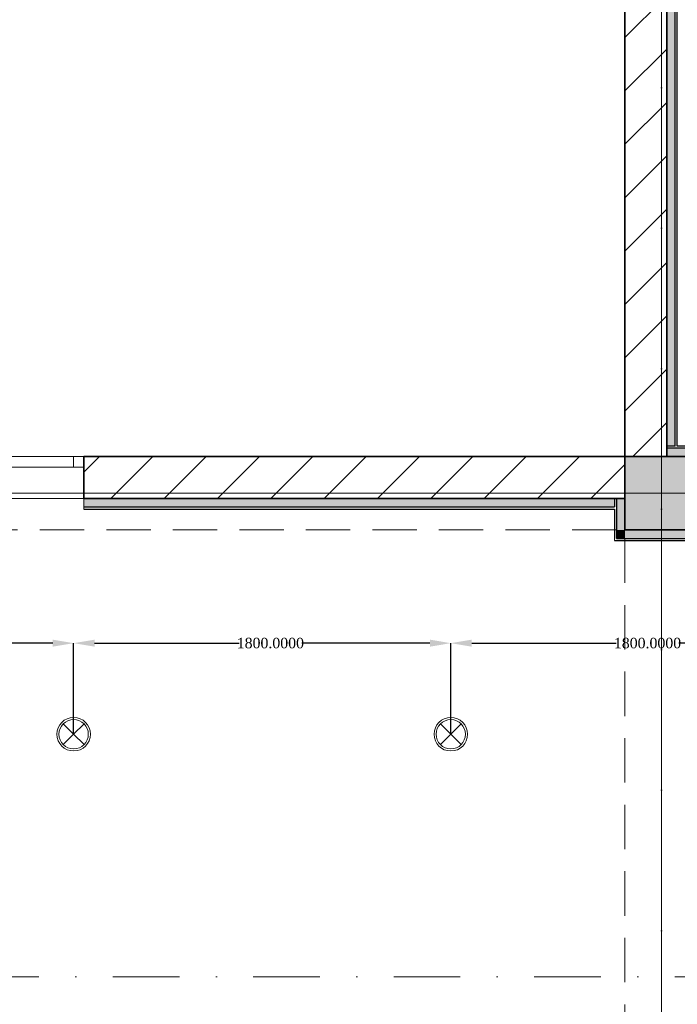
# Model space of a CAD drawing. Header units: millimetres. Extents: x 0 to 88385, y 0 to 41127.
# Tile 131 of 244: x 58168 to 61307, y 30225 to 34922. Entities that reach past the tile are written whole.
import ezdxf
from ezdxf.enums import TextEntityAlignment as Align

# ---------------------------------------------------------------- set-up
doc = ezdxf.new("R2010")
doc.units = ezdxf.units.MM
doc.header["$MEASUREMENT"] = 0
doc.linetypes.add('Dot & Dashed', pattern=[670.277762, 317.5, -176.388889, 0, -176.388874])
doc.linetypes.add('Hidden', pattern=[317.5, 211.666667, -105.833333])
for name, color, linetype in [('- განათება', 7, 'Continuous'), ('Marker - Section', 7, 'Continuous'), ('New_Structural - Bearing', 7, 'Continuous'), ('Structural - Bearing', 7, 'Continuous'), ('Structural - Grid', 7, 'Continuous')]:
    doc.layers.add(name, color=color, linetype=linetype)
for name, color, linetype, lineweight in [('Archicad Windows_Pen_No__1', 7, 'Continuous', 13), ('New_Structural - Bearing_Pen_No__1', 7, 'Continuous', 13), ('Structural - Bearing_Pen_No__1', 7, 'Continuous', 13), ('Structural - Bearing_Pen_No__20', 1, 'Continuous', 0), ('Structural - Bearing_Pen_No__27', 7, 'Continuous', 35)]:
    doc.layers.add(name, color=color, linetype=linetype, lineweight=lineweight)
for name, color, linetype, lineweight, true_color in [('Marker - Section_Pen_No__108', 7, 'Continuous', 13, 0xfd8379), ('New_Interior - Lamp_Pen_No__77', 7, 'Continuous', 20, 0xffeb28), ('New_Structural - Bearing_Pen_No__255', 7, 'Continuous', 13, 0xe8e8e8), ('New_Structural - Bearing_Pen_No__5', 7, 'Continuous', 25, 0x40a5ff), ('New_Structural - Bearing_Pen_No__57', 7, 'Continuous', 25, 0xdcd214), ('Structural - Bearing_Pen_No__161', 7, 'Continuous', 13, 0x6a6a6a), ('Structural - Bearing_Pen_No__28', 7, 'Continuous', 35, 0xa80f02), ('Structural - Bearing_Pen_No__81', 7, 'Continuous', 20, 0x6a6a6a), ('Structural - Grid_Pen_No__81', 7, 'Continuous', 20, 0x6a6a6a)]:
    doc.layers.add(name, color=color, linetype=linetype, lineweight=lineweight, true_color=true_color)
doc.styles.add('GENERATED_STYLE_2', font='txt')
doc.styles.get("Standard").update_dxf_attribs({"font": 'sylfaen.ttf'})
doc.dimstyles.get("Standard").update_dxf_attribs({"dimtxt": 0.18, "dimasz": 0.18, "dimexe": 0.18, "dimexo": 0.0625, "dimgap": 0.09, "dimtad": 0, "dimtih": 1, "dimtoh": 1, "dimdec": 4, "dimzin": 0, "dimdsep": 46, "dimtxsty": 'Standard', "dimcen": 0.09, "dimadec": 0, "dimazin": 0, "dimtfac": 1, "dimtdec": 4, "dimtofl": 0, "dimtmove": 0, "dimatfit": 3, "dimfxl": 1, "dimtolj": 1, "dimtzin": 0, "dimarcsym": 0})
pattern_1 = [(45, (0, 0), (-127.2792, 127.2792), [])]

# ---------------------------------------------------------------- blocks, each defined once
blk = doc.blocks.new('Slab_1', base_point=(2744.3, 12903.1))
at = {"layer": 'Structural - Bearing_Pen_No__1', "color": 7, "linetype": 'Continuous', "lineweight": 13, "flags": 128}
blk.add_lwpolyline([(2744.3, 12903.1), (2744.3, 39238), (-9233.8, 39238), (-16833.8, 39238), (-23183.8, 39238), (-23183.8, 32838), (-47183.8, 32838), (-47183.8, 12903.1)], close=True, dxfattribs=at)
blk = doc.blocks.new('Horizontal Multi-Sash Window_2')
at = {"layer": 'Archicad Windows_Pen_No__1', "color": 7, "linetype": 'Continuous', "lineweight": 13}
for p, q in [((-400, 0), (400, 0)), ((-400, 0), (-350, 0)), ((-400, 0), (-400, -50)), ((-400, 0), (-400, -50)), ((-350, 0), (-350, -50)), ((-350, 0), (350, 0)), ((350, -50), (350, 0)), ((350, 0), (400, 0)), ((400, 0), (400, -50)), ((400, 0), (400, -50)), ((-350, -50), (-400, -50)), ((-400, -50), (-400, -200)), ((350, -50), (-350, -50)), ((400, -50), (350, -50)), ((400, -50), (400, -200)), ((-400, -200), (400, -200))]:
    blk.add_line(p, q, dxfattribs=at)
blk = doc.blocks.new('Wall_2', base_point=(-46833.8, 32838))
at = {"layer": 'Structural - Bearing', "linetype": 'Continuous', "lineweight": 0, "true_color": 0x000000}
h = blk.add_hatch(dxfattribs=at)
h.set_pattern_fill('MASONRY_BLOCK', color=18, style=0, pattern_type=2)
h.set_pattern_definition(pattern_1)
h.paths.add_polyline_path([(-23183.8, 32838), (-25765.9, 32838), (-25765.9, 32638), (-23183.8, 32638)])
at = {"layer": 'Structural - Bearing_Pen_No__27', "color": 7, "linetype": 'Continuous', "lineweight": 35}
for p, q in [((-25765.9, 32838), (-25765.9, 32788)), ((-25765.9, 32788), (-25765.9, 32638))]:
    blk.add_line(p, q, dxfattribs=at)
at = {"layer": 'Structural - Bearing_Pen_No__27', "color": 7, "linetype": 'Continuous', "lineweight": 35, "flags": 128}
for points in [[(-23183.8, 32838), (-25765.9, 32838)], [(-25765.9, 32638), (-23183.8, 32638)]]:
    blk.add_lwpolyline(points, dxfattribs=at)
at = {"layer": 'Archicad Windows_Pen_No__1', "color": 7, "linetype": 'Continuous', "lineweight": 13, "xscale": -1, "zscale": 1000}
blk.add_blockref('Horizontal Multi-Sash Window_2', (-26165.9, 32838), dxfattribs=at)
blk = doc.blocks.new('Wall_23', base_point=(-23183.8, 38888))
at = {"layer": 'Structural - Bearing', "linetype": 'Continuous', "lineweight": 0, "true_color": 0x000000}
h = blk.add_hatch(dxfattribs=at)
h.set_pattern_fill('MASONRY_BLOCK', color=18, style=0, pattern_type=2)
h.set_pattern_definition(pattern_1)
h.paths.add_polyline_path([(-23183.8, 35637.5), (-23183.8, 32838), (-22983.8, 32838), (-22983.8, 35637.5)])
at = {"layer": 'Structural - Bearing_Pen_No__27', "color": 7, "linetype": 'Continuous', "lineweight": 35, "flags": 128}
for points in [[(-23183.8, 35637.5), (-23183.8, 32838)], [(-22983.8, 32838), (-22983.8, 35637.5)]]:
    blk.add_lwpolyline(points, dxfattribs=at)
blk = doc.blocks.new('Wall_168', base_point=(-22833.8, 32488))
at = {"layer": 'New_Structural - Bearing_Pen_No__255', "linetype": 'Continuous', "lineweight": 13, "true_color": 0xe8e8e8}
for points in [[(-23183.8, 32488), (-23223.8, 32488), (-23223.8, 32448)], [(-23183.8, 32488), (-23223.8, 32448), (-23183.8, 32448)], [(-23183.8, 32448), (-22833.8, 32448), (-22833.8, 32488), (-23183.8, 32488)]]:
    blk.add_hatch(color=254, dxfattribs=at).paths.add_polyline_path(points)
at = {"layer": 'New_Structural - Bearing_Pen_No__1', "color": 7, "linetype": 'Continuous', "lineweight": 13, "flags": 128}
blk.add_lwpolyline([(-23233.8, 32438), (-23233.8, 32448)], dxfattribs=at)
at = {"layer": 'New_Structural - Bearing_Pen_No__5', "color": 161, "linetype": 'Continuous', "lineweight": 25, "true_color": 0x40a5ff}
for p, q in [((-23223.8, 32488), (-23223.8, 32448)), ((-23223.8, 32448), (-23183.8, 32448)), ((-23183.8, 32448), (-22833.8, 32448)), ((-22793.8, 32448), (-22833.8, 32448)), ((-22833.8, 32438), (-22793.8, 32438))]:
    blk.add_line(p, q, dxfattribs=at)
at = {"layer": 'New_Structural - Bearing_Pen_No__5', "color": 161, "linetype": 'Continuous', "lineweight": 25, "true_color": 0x40a5ff, "flags": 128}
blk.add_lwpolyline([(-23233.8, 32438), (-22833.8, 32438)], dxfattribs=at)
blk = doc.blocks.new('Wall_169', base_point=(-23183.8, 32488))
at = {"layer": 'New_Structural - Bearing_Pen_No__255', "linetype": 'Continuous', "lineweight": 13, "true_color": 0xe8e8e8}
blk.add_hatch(color=254, dxfattribs=at).paths.add_polyline_path([(-23183.8, 32488), (-23183.8, 32638), (-23223.8, 32638), (-23223.8, 32488)])
at = {"layer": 'New_Structural - Bearing_Pen_No__1', "color": 7, "linetype": 'Continuous', "lineweight": 13, "flags": 128}
for points in [[(-23223.8, 32638), (-23233.8, 32638)], [(-23183.8, 32638), (-23223.8, 32638)]]:
    blk.add_lwpolyline(points, dxfattribs=at)
at = {"layer": 'New_Structural - Bearing_Pen_No__5', "color": 161, "linetype": 'Continuous', "lineweight": 25, "true_color": 0x40a5ff}
for p, q in [((-23223.8, 32638), (-23223.8, 32488)), ((-23223.8, 32488), (-23223.8, 32448))]:
    blk.add_line(p, q, dxfattribs=at)
at = {"layer": 'New_Structural - Bearing_Pen_No__5', "color": 161, "linetype": 'Continuous', "lineweight": 25, "true_color": 0x40a5ff, "flags": 128}
for points in [[(-23233.8, 32638), (-23233.8, 32598)], [(-23233.8, 32588), (-23233.8, 32448)]]:
    blk.add_lwpolyline(points, dxfattribs=at)
blk = doc.blocks.new('Wall_170', base_point=(-23183.8, 32838))
at = {"layer": 'New_Structural - Bearing_Pen_No__255', "linetype": 'Continuous', "lineweight": 13, "true_color": 0xe8e8e8}
blk.add_hatch(color=254, dxfattribs=at).paths.add_polyline_path([(-22833.8, 32878), (-22983.8, 32878), (-22983.8, 32838), (-22833.8, 32838)])
at = {"layer": 'New_Structural - Bearing_Pen_No__1', "color": 7, "linetype": 'Continuous', "lineweight": 13, "flags": 128}
for points in [[(-22983.8, 32878), (-22983.8, 32888)], [(-22983.8, 32838), (-22983.8, 32878)]]:
    blk.add_lwpolyline(points, dxfattribs=at)
at = {"layer": 'New_Structural - Bearing_Pen_No__5', "color": 161, "linetype": 'Continuous', "lineweight": 25, "true_color": 0x40a5ff}
for p, q in [((-22833.8, 32878), (-22983.8, 32878)), ((-22793.8, 32878), (-22833.8, 32878))]:
    blk.add_line(p, q, dxfattribs=at)
at = {"layer": 'New_Structural - Bearing_Pen_No__5', "color": 161, "linetype": 'Continuous', "lineweight": 25, "true_color": 0x40a5ff, "flags": 128}
for points in [[(-22943.8, 32888), (-22983.8, 32888)], [(-22793.8, 32888), (-22933.8, 32888)]]:
    blk.add_lwpolyline(points, dxfattribs=at)
blk = doc.blocks.new('Wall_195', base_point=(-22983.8, 32838))
at = {"layer": 'New_Structural - Bearing_Pen_No__57', "linetype": 'Continuous', "lineweight": 25, "true_color": 0xdcd214}
blk.add_hatch(color=52, dxfattribs=at).paths.add_polyline_path([(-22983.8, 35637.5), (-22983.8, 32888), (-22943.8, 32888), (-22943.8, 35637.5)])
at = {"layer": 'New_Structural - Bearing_Pen_No__1', "color": 7, "linetype": 'Continuous', "lineweight": 13, "flags": 128}
for points in [[(-22983.8, 35637.5), (-22943.8, 35637.5)], [(-22943.8, 35637.5), (-22933.8, 35637.5)], [(-22983.8, 32888), (-22943.8, 32888)]]:
    blk.add_lwpolyline(points, dxfattribs=at)
at = {"layer": 'New_Structural - Bearing_Pen_No__5', "color": 161, "linetype": 'Continuous', "lineweight": 25, "true_color": 0x40a5ff}
blk.add_line((-22943.8, 32888), (-22943.8, 35637.5), dxfattribs=at)
at = {"layer": 'New_Structural - Bearing_Pen_No__5', "color": 161, "linetype": 'Continuous', "lineweight": 25, "true_color": 0x40a5ff, "flags": 128}
for points in [[(-22983.8, 35637.5), (-22983.8, 32888)], [(-22933.8, 32888), (-22933.8, 35637.5)]]:
    blk.add_lwpolyline(points, dxfattribs=at)
blk = doc.blocks.new('Wall_223', base_point=(-23183.8, 32638))
at = {"layer": 'New_Structural - Bearing_Pen_No__57', "linetype": 'Continuous', "lineweight": 25, "true_color": 0xdcd214}
blk.add_hatch(color=52, dxfattribs=at).paths.add_polyline_path([(-23233.8, 32638), (-25765.9, 32638), (-25765.9, 32598), (-23233.8, 32598)])
at = {"layer": 'New_Structural - Bearing_Pen_No__1', "color": 7, "linetype": 'Continuous', "lineweight": 13, "flags": 128}
for points in [[(-25765.9, 32638), (-25765.9, 32598)], [(-23233.8, 32638), (-23233.8, 32598)], [(-25765.9, 32598), (-25765.9, 32588)]]:
    blk.add_lwpolyline(points, dxfattribs=at)
at = {"layer": 'New_Structural - Bearing_Pen_No__5', "color": 161, "linetype": 'Continuous', "lineweight": 25, "true_color": 0x40a5ff}
blk.add_line((-25765.9, 32598), (-23233.8, 32598), dxfattribs=at)
at = {"layer": 'New_Structural - Bearing_Pen_No__5', "color": 161, "linetype": 'Continuous', "lineweight": 25, "true_color": 0x40a5ff, "flags": 128}
for points in [[(-23233.8, 32638), (-25765.9, 32638)], [(-25765.9, 32588), (-23233.8, 32588)]]:
    blk.add_lwpolyline(points, dxfattribs=at)
blk = doc.blocks.new('Column_20', base_point=(-23008.8, 32663))
at = {"layer": 'Structural - Bearing_Pen_No__161', "linetype": 'Continuous', "lineweight": 0, "true_color": 0x6a6a6a}
blk.add_hatch(color=251, dxfattribs=at).paths.add_polyline_path([(-22833.8, 32488), (-22833.8, 32838), (-23183.8, 32838), (-23183.8, 32488)])
at = {"layer": 'Structural - Bearing_Pen_No__20', "color": 1, "linetype": 'Continuous', "lineweight": 0}
for p, q in [((-23008.8, 32743), (-23008.8, 32918)), ((-23088.8, 32663), (-23263.8, 32663)), ((-22928.8, 32663), (-22753.8, 32663)), ((-23008.8, 32583), (-23008.8, 32408))]:
    blk.add_line(p, q, dxfattribs=at)
blk.add_point((-23008.8, 32663), dxfattribs=at)
at = {"layer": 'Structural - Bearing_Pen_No__28', "color": 14, "linetype": 'Continuous', "lineweight": 35, "true_color": 0xa80f02, "flags": 128}
blk.add_lwpolyline([(-22833.8, 32488), (-22833.8, 32838), (-23183.8, 32838), (-23183.8, 32488)], close=True, dxfattribs=at)
blk = doc.blocks.new('Standard grid marker')
at = {"layer": 'Structural - Grid_Pen_No__81', "color": 251, "linetype": 'Continuous', "lineweight": 20, "true_color": 0x6a6a6a}
blk.add_line((1000, 0), (51328.1, 0), dxfattribs=at)
at = {"layer": 'Structural - Grid_Pen_No__81', "color": 251, "lineweight": 20, "true_color": 0x6a6a6a, "style": 'GENERATED_STYLE_2'}
for tag, p in [('AC_MarkerText_1_0', (-100, -144)), ('AC_MarkerText_1_1', (52428.1, -144))]:
    blk.add_attdef(tag, text='', height=100, rotation=180, dxfattribs=at).set_placement(p, align=Align.TOP_CENTER)
blk = doc.blocks.new('Standard grid marker_2')
at = {"layer": 'Structural - Grid_Pen_No__81', "color": 251, "linetype": 'Continuous', "lineweight": 20, "true_color": 0x6a6a6a}
blk.add_line((1000, 0), (27734.9, 0), dxfattribs=at)
at = {"layer": 'Structural - Grid_Pen_No__81', "color": 251, "lineweight": 20, "true_color": 0x6a6a6a, "style": 'GENERATED_STYLE_2'}
for tag, p in [('AC_MarkerText_1_0', (-1.5, -46.7)), ('AC_MarkerText_1_1', (28933.4, -46.7))]:
    blk.add_attdef(tag, text='', height=100, rotation=270, dxfattribs=at).set_placement(p, align=Align.TOP_CENTER)
blk = doc.blocks.new('Beam_5', base_point=(-23008.8, 14663))
at = {"layer": 'Structural - Bearing_Pen_No__81', "color": 251, "linetype": 'Hidden', "lineweight": 20, "true_color": 0x6a6a6a}
for p, q in [((-23183.8, 32838), (-23183.8, 39096.2)), ((-23183.8, 26838), (-23183.8, 32488))]:
    blk.add_line(p, q, dxfattribs=at)
at = {"layer": 'Structural - Bearing_Pen_No__81', "color": 251, "linetype": 'Dot & Dashed', "lineweight": 20, "true_color": 0x6a6a6a}
blk.add_line((-23008.8, 14663), (-23008.8, 39096.2), dxfattribs=at)
blk = doc.blocks.new('Beam_13', base_point=(-47008.8, 32663))
at = {"layer": 'Structural - Bearing_Pen_No__81', "color": 251, "linetype": 'Hidden', "lineweight": 20, "true_color": 0x6a6a6a}
for p, q in [((-47183.8, 32838), (-23183.8, 32838)), ((-28833.8, 32488), (-23183.8, 32488))]:
    blk.add_line(p, q, dxfattribs=at)
at = {"layer": 'Structural - Bearing_Pen_No__81', "color": 251, "linetype": 'Dot & Dashed', "lineweight": 20, "true_color": 0x6a6a6a}
blk.add_line((-47008.8, 32663), (991.2, 32663), dxfattribs=at)
blk = doc.blocks.new('Cutting Plane_2', base_point=(3944.3, 35559.3))
at = {"layer": 'Marker - Section_Pen_No__108', "color": 11, "linetype": 'Dot & Dashed', "lineweight": 13, "true_color": 0xfd8379}
blk.add_line((-19947.3, 30356.7), (-47933.8, 30356.7), dxfattribs=at)
blk = doc.blocks.new('Recessed Spot')
at = {"layer": 'New_Interior - Lamp_Pen_No__77', "color": 2, "linetype": 'Continuous', "lineweight": 20, "true_color": 0xffeb28}
for q in [(-49.5, 49.5), (49.5, 49.5), (-49.5, -49.5), (49.5, -49.5)]:
    blk.add_line((0, 0), q, dxfattribs=at)
at = {"layer": 'New_Interior - Lamp_Pen_No__77', "color": 2, "linetype": 'Continuous', "lineweight": 20, "true_color": 0xffeb28, "flags": 128}
blk.add_lwpolyline([(80, 0, 1), (-80, 0, 1)], format="xyb", close=True, dxfattribs=at)
at = {"layer": 'New_Interior - Lamp_Pen_No__77', "color": 2, "linetype": 'Continuous', "lineweight": 20, "true_color": 0xffeb28}
blk.add_circle((0, 0), 70, dxfattribs=at)
blk = doc.blocks.new('*D725')
at = {"layer": '- განათება', "color": 0, "lineweight": -2, "transparency": 16777216}
for p, q in [((56625.5, 31513.7), (56625.5, 31948.2)), ((56725.5, 31948), (57414.6, 31948)), ((58325.5, 31948), (57713.9, 31948)), ((58425.5, 31513.7), (58425.5, 31948.2))]:
    blk.add_line(p, q, dxfattribs=at)
at = {"layer": '- განათება', "color": 0, "transparency": 16777216}
for points in [[(56725.5, 31964.7), (56725.5, 31931.3), (56625.5, 31948)], [(58325.5, 31964.7), (58325.5, 31931.3), (58425.5, 31948)]]:
    blk.add_solid(points, dxfattribs=at)
at = {"layer": 'Defpoints', "color": 0, "transparency": 16777216}
for p in [(56625.5, 31948), (56625.5, 31513.6), (58425.5, 31513.6)]:
    blk.add_point(p, dxfattribs=at)
at = {"layer": '- განათება', "color": 0, "transparency": 16777216, "insert": (57564.3, 31948), "char_height": 50, "attachment_point": 5}
blk.add_mtext('\\A1;{\\fSylfaen|b0|i0|c0|p18;1800.0000}', dxfattribs=at)
blk = doc.blocks.new('*D726')
at = {"layer": '- განათება', "color": 0, "lineweight": -2, "transparency": 16777216}
for p, q in [((58425.5, 31513.7), (58425.5, 31948.2)), ((58525.5, 31948), (59214.6, 31948)), ((60125.5, 31948), (59513.9, 31948)), ((60225.5, 31513.7), (60225.5, 31948.2))]:
    blk.add_line(p, q, dxfattribs=at)
at = {"layer": '- განათება', "color": 0, "transparency": 16777216}
for points in [[(58525.5, 31964.7), (58525.5, 31931.3), (58425.5, 31948)], [(60125.5, 31964.7), (60125.5, 31931.3), (60225.5, 31948)]]:
    blk.add_solid(points, dxfattribs=at)
at = {"layer": 'Defpoints', "color": 0, "transparency": 16777216}
for p in [(58425.5, 31948), (58425.5, 31513.6), (60225.5, 31513.6)]:
    blk.add_point(p, dxfattribs=at)
at = {"layer": '- განათება', "color": 0, "transparency": 16777216, "insert": (59364.3, 31948), "char_height": 50, "attachment_point": 5}
blk.add_mtext('\\A1;{\\fSylfaen|b0|i0|c0|p18;1800.0000}', dxfattribs=at)
blk = doc.blocks.new('*D727')
at = {"layer": '- განათება', "color": 0, "lineweight": -2, "transparency": 16777216}
for p, q in [((60225.5, 31513.7), (60225.5, 31948.2)), ((60325.5, 31948), (61014.6, 31948)), ((61925.5, 31948), (61313.9, 31948)), ((62025.5, 31513.7), (62025.5, 31948.2))]:
    blk.add_line(p, q, dxfattribs=at)
at = {"layer": '- განათება', "color": 0, "transparency": 16777216}
for points in [[(60325.5, 31964.7), (60325.5, 31931.3), (60225.5, 31948)], [(61925.5, 31964.7), (61925.5, 31931.3), (62025.5, 31948)]]:
    blk.add_solid(points, dxfattribs=at)
at = {"layer": 'Defpoints', "color": 0, "transparency": 16777216}
for p in [(60225.5, 31948), (60225.5, 31513.6), (62025.5, 31513.6)]:
    blk.add_point(p, dxfattribs=at)
at = {"layer": '- განათება', "color": 0, "transparency": 16777216, "insert": (61164.3, 31948), "char_height": 50, "attachment_point": 5}
blk.add_mtext('\\A1;{\\fSylfaen|b0|i0|c0|p18;1800.0000}', dxfattribs=at)

msp = doc.modelspace()

# ---------------------------------------------------------------- block references
at = {"layer": 'New_Structural - Bearing', "color": 7, "lineweight": 35}
for name, p in [('Wall_195', (61256.5059, 32837.98097)), ('Wall_170', (61056.5059, 32837.98097)), ('Wall_223', (61056.5059, 32637.98097)), ('Wall_169', (61056.5059, 32487.98097)), ('Wall_168', (61406.5059, 32487.98097))]:
    msp.add_blockref(name, p, dxfattribs=at)
at = {"layer": 'Structural - Bearing', "color": 7, "linetype": 'Continuous', "lineweight": 13}
msp.add_blockref('Slab_1', (86984.57817, 12903.05519), dxfattribs=at)
at = {"layer": 'Structural - Bearing', "color": 251, "lineweight": 20, "true_color": 0x6a6a6a}
for name, p in [('Beam_5', (61231.5059, 14662.98097)), ('Beam_13', (37231.5059, 32662.98097))]:
    msp.add_blockref(name, p, dxfattribs=at)
at = {"layer": 'Structural - Bearing', "color": 7, "lineweight": 35}
for name, p in [('Wall_23', (61056.5059, 38887.98097)), ('Wall_2', (37406.5059, 32837.98097))]:
    msp.add_blockref(name, p, dxfattribs=at)
at = {"layer": 'Structural - Bearing', "color": 14, "lineweight": 35, "true_color": 0xa80f02}
msp.add_blockref('Column_20', (61231.5059, 32662.98097), dxfattribs=at)
at = {"layer": 'Structural - Grid', "color": 8, "linetype": 'Continuous', "lineweight": 15, "zscale": 1000}
for name, p, rotation in [('Standard grid marker_2', (61231.5059, 11703.05519), 90), ('Standard grid marker', (88184.57817, 32662.98097), 180)]:
    msp.add_blockref(name, p, dxfattribs=dict(at, rotation=rotation))

# ---------------------------------------------------------------- next in the draw order: block references
at = {"layer": 'Marker - Section', "color": 11, "lineweight": 13, "true_color": 0xfd8379}
msp.add_blockref('Cutting Plane_2', (88184.57817, 35559.29591), dxfattribs=at)

# ---------------------------------------------------------------- next in the draw order: block references
at = {"layer": '- განათება', "color": 2, "linetype": 'Continuous', "lineweight": 20, "true_color": 0xffeb28, "zscale": 1000}
for p in [(58425.50151, 31513.6013), (60225.50151, 31513.6013)]:
    msp.add_blockref('Recessed Spot', p, dxfattribs=at)

# ---------------------------------------------------------------- next in the draw order: dimensions: what is measured, and where the dimension line sits
at = {"layer": '- განათება', "color": 1}
for base, p1, p2, picture, middle in [((56625.50151, 31948), (58425.50151, 31513.6013), (56625.50151, 31513.6013), '*D725', (57564.251, 31948)), ((58425.50151, 31948), (60225.50151, 31513.6013), (58425.50151, 31513.6013), '*D726', (59364.251, 31948)), ((60225.50151, 31948), (62025.50151, 31513.6013), (60225.50151, 31513.6013), '*D727', (61164.251, 31948))]:
    dim = msp.add_linear_dim(base=base, p1=p1, p2=p2, angle=180, text='{\\fSylfaen|b0|i0|c0|p18;<>}', dimstyle='Standard', override={"dimtxt": 50, "dimasz": 100}, dxfattribs=at)
    dim.commit()
    dim.dimension.update_dxf_attribs({"geometry": picture, "text_midpoint": middle, "dimtype": 160})

doc.saveas('drawing.dxf')
